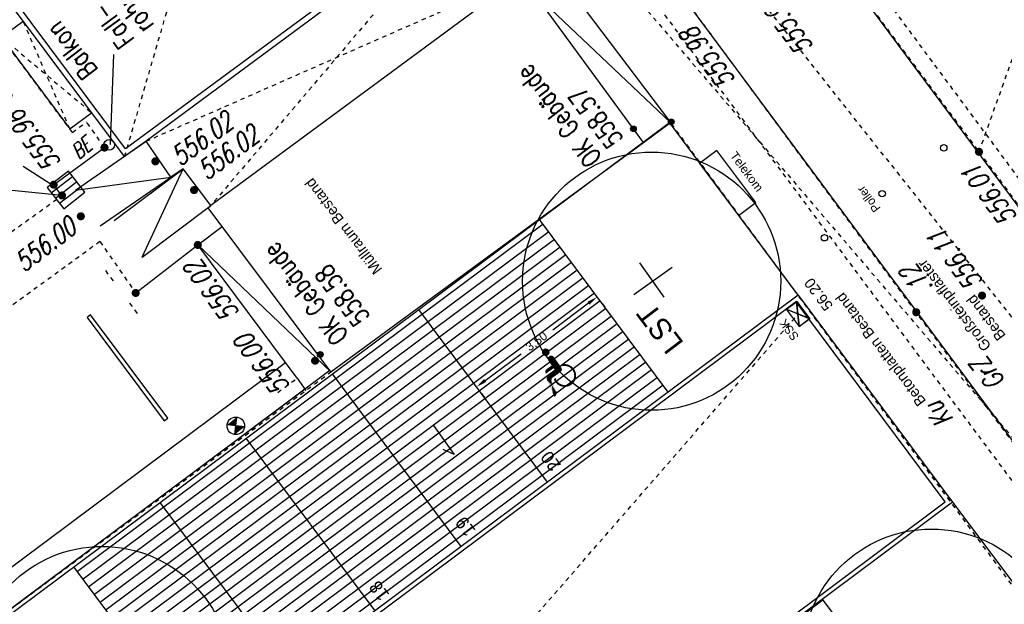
# Model space of a CAD drawing. Header units: metres. Extents: x 2 to 485, y 6 to 594.
# Tile 168 of 176: x 381 to 404, y 394 to 408. Entities that reach past the tile are written whole.
import ezdxf
from ezdxf.enums import TextEntityAlignment as Align

# ---------------------------------------------------------------- set-up
doc = ezdxf.new("R2010")
doc.units = ezdxf.units.M
doc.header["$LTSCALE"] = 0.0125
for name, pattern in [('237-14_Züricher Str._GL_3_RW_2014-11-28_bea$0$STRICHLINIE2', [9.525, 6.35, -3.175]), ('260241_A_bea$0$GESTRICHELT', [0.4, 0.2, -0.2]), ('260241_A_bea$0$GESTRICHELTX2', [0.7, 0.5, -0.2]), ('260241_A_bea$0$PUNKTIERT', [0.2, 0, -0.2]), ('AUSGEZOGEN', [1, 1, 0]), ('GESTRICHELT', [0.4, 0.2, -0.2]), ('PHANTOM2', [1.25, 0.625, -0.125, 0.125, -0.125, 0.125, -0.125]), ('Strichpunkt', [25.4, 12.7, -6.35, 0, -6.35])]:
    doc.linetypes.add(name, pattern=pattern)
for name, color, linetype in [('237-14_Züricher Str._GL_3_RW_2014-11-28_bea$0$_GRU_Regenwasser', 150, '237-14_Züricher Str._GL_3_RW_2014-11-28_bea$0$STRICHLINIE2'), ('237-14_Züricher Str._GL_3_RW_2014-11-28_bea$0$_GRU_Symbole', 51, 'Continuous'), ('260241_A_bea$0$B10_GEBAEUDE', 1, 'Continuous'), ('260241_A_bea$0$B13_GEB_ZUBEHOER', 12, 'Continuous'), ('260241_A_bea$0$B14_GEB_ZUB_GESTR', 12, 'Continuous'), ('260241_A_bea$0$B15_GEB_TXT', 12, 'Continuous'), ('260241_A_bea$0$B23_EINFASS', 5, 'Continuous'), ('260241_A_bea$0$B24_EINFASS_GESTR', 5, 'Continuous'), ('260241_A_bea$0$B25_EINFASS_GEPKT', 7, '260241_A_bea$0$PUNKTIERT'), ('260241_A_bea$0$B28_VEINFASS_TXT', 5, 'Continuous'), ('260241_A_bea$0$B34_ZUBEHOER_1', 6, 'Continuous'), ('260241_A_bea$0$B53_HAUPTHOEHEN', 4, 'Continuous'), ('260241_A_bea$0$B54_HOEHEN', 253, 'Continuous'), ('EVNPRMARY__', 193, 'AUSGEZOGEN'), ('f_baum', 3, 'Continuous'), ('f_einfassung', 51, 'Continuous'), ('f_entwässerung', 170, 'Continuous'), ('f_masze_100', 7, 'Continuous'), ('f_schraff', 251, 'Continuous'), ('f_sparten', 140, 'Continuous'), ('f_spiel', 2, 'Continuous'), ('f_text_100', 7, 'Continuous'), ('f_weg', 2, 'Continuous')]:
    doc.layers.add(name, color=color, linetype=linetype)
doc.styles.add('260241_A_bea$0$ROMANS', font='ROMANS')
doc.styles.add('Arial', font='arial.ttf')

# ---------------------------------------------------------------- blocks, each defined once
blk = doc.blocks.new('260241_A_bea$0$HOEHENPKT_ZENTR')
at = {"const_width": 0.75}
blk.add_lwpolyline([(-0.375, 0, 1), (0.375, 0, 1)], format="xyb", close=True, dxfattribs=at)
blk = doc.blocks.new('260241_A_bea$0$Hoehenpunkt_einfach')
at = {"lineweight": -2}
blk.add_hatch(color=256, dxfattribs=at).paths.add_polyline_path([(0, 0.105, -1), (0, -0.105, -1)], flags=0)
blk.add_circle((0, 0), 0.105, dxfattribs=at)

msp = doc.modelspace()

# ---------------------------------------------------------------- linework, layer by layer
at = {"color": 252}
for p, q in [((381.951, 404.035), (381.458, 403.651)), ((382.335, 403.542), (381.951, 404.035)), ((381.554, 403.528), (382.047, 403.912)), ((381.65, 403.404), (382.143, 403.788)), ((381.458, 403.651), (381.842, 403.158)), ((382.239, 403.665), (381.746, 403.281)), ((381.842, 403.158), (382.335, 403.542))]:
    msp.add_line(p, q, dxfattribs=at)
for p, q in [((385.82, 397.912), (385.866, 398.317)), ((386.046, 398.092), (385.64, 398.137))]:
    msp.add_line(p, q)
msp.add_circle((385.843, 398.114), 0.204)
msp.add_ellipse((382.9, 404.644), major_axis=(0.0884, 0.0884), ratio=1, start_param=5.497787, end_param=11.780972, dxfattribs=at)
for points in [[(385.866, 398.317), (385.843, 398.114), (385.64, 398.137)], [(386.046, 398.092), (385.843, 398.114), (385.82, 397.912)]]:
    msp.add_solid(points)
at = {"layer": '237-14_Züricher Str._GL_3_RW_2014-11-28_bea$0$_GRU_Regenwasser', "ltscale": 0.05}
msp.add_line((388.525, 388.78), (398.915, 400.714), dxfattribs=at)
at = {"layer": '237-14_Züricher Str._GL_3_RW_2014-11-28_bea$0$_GRU_Symbole'}
for p, q in [((398.944, 400.424), (398.886, 401.004)), ((398.645, 400.824), (399.185, 400.603))]:
    msp.add_line(p, q, dxfattribs=at)
msp.add_lwpolyline([(398.944, 400.424), (398.645, 400.824), (398.886, 401.004), (399.185, 400.603)], close=True, dxfattribs=at)
at = {"layer": '260241_A_bea$0$B10_GEBAEUDE', "color": 7, "linetype": 'Continuous'}
for p, q in [((383.282, 404.551), (335.447, 468.633)), ((391.733, 410.791), (383.282, 404.551)), ((388.055, 399.368), (395.321, 404.697))]:
    msp.add_line(p, q, dxfattribs=at)
at = {"layer": '260241_A_bea$0$B10_GEBAEUDE', "linetype": 'Continuous'}
msp.add_line((395.321, 404.697), (395.947, 405.166), dxfattribs=at)
at = {"layer": '260241_A_bea$0$B10_GEBAEUDE', "color": 7, "linetype": '260241_A_bea$0$GESTRICHELT'}
for p, q in [((406.484, 390.896), (395.947, 405.166)), ((378.507, 392.301), (388.055, 399.368))]:
    msp.add_line(p, q, dxfattribs=at)
at = {"layer": '260241_A_bea$0$B13_GEB_ZUBEHOER', "color": 7, "linetype": 'Continuous'}
for p, q in [((383.254, 404.371), (335.266, 468.659)), ((391.916, 410.764), (383.76, 404.73)), ((392.487, 408.568), (385.262, 403.233)), ((393.336, 408.616), (395.947, 405.166)), ((395.321, 404.697), (392.783, 408.164)), ((392.783, 408.164), (395.947, 405.166)), ((380.398, 407.146), (380.901, 407.522)), ((380.398, 407.146), (381.986, 405.014)), ((381.986, 405.014), (382.492, 405.392)), ((382.114, 403.594), (383.76, 404.73)), ((383.76, 404.73), (383.254, 404.371)), ((384.335, 403.897), (383.76, 404.73)), ((383.018, 402.89), (384.617, 404.091)), ((383.663, 402.031), (384.617, 404.091)), ((384.617, 404.091), (384.335, 403.897)), ((385.262, 403.233), (384.617, 404.091)), ((382.114, 403.594), (384.335, 403.897)), ((382.689, 402.761), (384.335, 403.897)), ((383.663, 402.031), (385.262, 403.233)), ((385.198, 403.185), (385.262, 403.233)), ((388.055, 399.368), (385.198, 403.185)), ((384.96, 402.318), (385.528, 402.744)), ((387.266, 399.22), (384.96, 402.318)), ((384.96, 402.318), (388.055, 399.368))]:
    msp.add_line(p, q, dxfattribs=at)
at = {"layer": '260241_A_bea$0$B13_GEB_ZUBEHOER', "color": 252, "linetype": 'Continuous'}
msp.add_line((387.266, 399.22), (387.474, 398.939), dxfattribs=at)
at = {"layer": '260241_A_bea$0$B14_GEB_ZUB_GESTR', "color": 7, "linetype": '260241_A_bea$0$GESTRICHELTX2'}
for p, q in [((385.122, 410.8), (383.254, 404.371)), ((381.986, 405.014), (380.901, 407.522)), ((380.398, 407.146), (382.492, 405.392))]:
    msp.add_line(p, q, dxfattribs=at)
at = {"layer": '260241_A_bea$0$B14_GEB_ZUB_GESTR', "color": 7, "linetype": '260241_A_bea$0$GESTRICHELT'}
for p, q in [((391.235, 410.261), (385.262, 403.233)), ((383.76, 404.73), (392.487, 408.568))]:
    msp.add_line(p, q, dxfattribs=at)
at = {"layer": '260241_A_bea$0$B23_EINFASS', "color": 252, "linetype": 'Continuous'}
for p, q in [((381.609, 403.718), (382.791, 404.582)), ((381.803, 403.469), (381.609, 403.718)), ((383.517, 401.203), (384.96, 402.318))]:
    msp.add_line(p, q, dxfattribs=at)
at = {"layer": '260241_A_bea$0$B24_EINFASS_GESTR', "color": 252, "linetype": '260241_A_bea$0$GESTRICHELT'}
for p, q in [((399.312, 409.573), (403.117, 404.483)), ((401.658, 400.755), (396.518, 407.716)), ((403.117, 404.483), (409.535, 395.762)), ((407.875, 392.392), (401.658, 400.755))]:
    msp.add_line(p, q, dxfattribs=at)
at = {"layer": '260241_A_bea$0$B25_EINFASS_GEPKT', "color": 7, "linetype": '260241_A_bea$0$PUNKTIERT', "ltscale": 0.5}
for p, q in [((403.117, 404.483), (404.929, 409.523)), ((382.045, 404.934), (380.338, 407.226)), ((382.045, 404.934), (382.375, 405.18)), ((382.791, 404.582), (382.375, 405.18)), ((371.376, 395.964), (381.803, 403.469)), ((382.685, 402.397), (374.006, 396.085)), ((382.685, 402.397), (383.517, 401.203)), ((382.998, 401.481), (382.76, 401.802)), ((383.559, 400.727), (383.322, 401.048)), ((386.818, 398.891), (387.266, 399.22))]:
    msp.add_line(p, q, dxfattribs=at)
at = {"layer": '260241_A_bea$0$B34_ZUBEHOER_1', "color": 252, "linetype": 'Continuous'}
msp.add_line((382.931, 404.654), (383.01, 406.741), dxfattribs=at)
at = {"layer": '260241_A_bea$0$B53_HAUPTHOEHEN', "color": 252, "linetype": 'Continuous'}
for p, q in [((381.552, 403.724), (380.9, 404.145)), ((381.802, 403.469), (380.323, 403.616))]:
    msp.add_line(p, q, dxfattribs=at)
at = {"layer": 'EVNPRMARY__', "color": 252}
for p, q in [((393.269, 399.4), (393.408, 399.472)), ((393.269, 399.4), (393.39, 399.364)), ((393.178, 399.192), (393.077, 399.177)), ((393.186, 399.219), (393.107, 399.284)), ((393.292, 398.902), (393.211, 398.867))]:
    msp.add_line(p, q, dxfattribs=at)
for points in [[(393.047, 399.825), (392.959, 399.828), (393.046, 399.825), (392.964, 399.853)], [(393.048, 399.826), (392.964, 399.798), (393.047, 399.825), (392.959, 399.828)], [(393.046, 399.825), (392.964, 399.853), (393.047, 399.825), (392.976, 399.877)], [(393.048, 399.825), (392.977, 399.771), (393.048, 399.826), (392.964, 399.798)], [(393.047, 399.825), (392.976, 399.877), (393.045, 399.826), (392.991, 399.893)], [(393.047, 399.825), (392.999, 399.752), (393.048, 399.825), (392.977, 399.771)], [(393.045, 399.826), (392.991, 399.893), (393.046, 399.826), (393.014, 399.907)], [(393.048, 399.826), (393.033, 399.738), (393.047, 399.825), (392.999, 399.752)], [(393.046, 399.826), (393.014, 399.907), (393.046, 399.826), (393.034, 399.912)], [(393.049, 399.827), (393.071, 399.74), (393.048, 399.826), (393.033, 399.738)], [(393.046, 399.826), (393.034, 399.912), (393.045, 399.826), (393.05, 399.913)], [(393.045, 399.826), (393.05, 399.913), (393.046, 399.824), (393.075, 399.909)], [(393.072, 399.91), (393.086, 399.904), (393.047, 399.825), (393.104, 399.893)], [(393.047, 399.825), (393.047, 399.825), (393.072, 399.91), (393.086, 399.904)], [(393.047, 399.825), (393.104, 399.893), (393.049, 399.827), (393.123, 399.871)], [(393.049, 399.826), (393.132, 399.849), (393.047, 399.825), (393.136, 399.822)], [(393.047, 399.825), (393.136, 399.822), (393.048, 399.826), (393.131, 399.795)], [(393.048, 399.826), (393.095, 399.75), (393.049, 399.827), (393.071, 399.74)], [(393.048, 399.826), (393.131, 399.795), (393.048, 399.826), (393.121, 399.776)], [(393.048, 399.826), (393.121, 399.776), (393.048, 399.826), (393.095, 399.75)], [(393.049, 399.827), (393.123, 399.871), (393.049, 399.826), (393.132, 399.849)], [(393.095, 399.664), (393.136, 399.644), (393.098, 399.694), (393.148, 399.653)], [(393.1, 399.642), (393.127, 399.637), (393.095, 399.664), (393.136, 399.644)], [(393.098, 399.694), (393.148, 399.653), (393.108, 399.713), (393.159, 399.661)], [(393.11, 399.624), (393.11, 399.624), (393.1, 399.642), (393.127, 399.637)], [(393.108, 399.713), (393.159, 399.661), (393.125, 399.732), (393.175, 399.672)], [(393.279, 399.534), (393.109, 399.625), (393.279, 399.534), (393.235, 399.715)], [(393.279, 399.534), (393.186, 399.517), (393.279, 399.534), (393.109, 399.625)], [(393.279, 399.534), (393.109, 399.625), (393.279, 399.534), (393.109, 399.625)], [(393.125, 399.732), (393.175, 399.672), (393.143, 399.742), (393.187, 399.68)], [(393.143, 399.742), (393.187, 399.68), (393.166, 399.747), (393.2, 399.69)], [(393.166, 399.747), (393.2, 399.69), (393.191, 399.745), (393.212, 399.699)], [(393.191, 399.745), (393.212, 399.699), (393.21, 399.737), (393.222, 399.706)], [(393.225, 399.726), (393.22, 399.704), (393.234, 399.716), (393.209, 399.697)], [(393.234, 399.716), (393.209, 399.697), (393.235, 399.712), (393.217, 399.703)], [(393.21, 399.737), (393.222, 399.706), (393.225, 399.726), (393.22, 399.704)], [(393.279, 399.534), (393.235, 399.715), (393.408, 399.472)], [(393.037, 399.377), (393.059, 399.374), (393.04, 399.391), (393.061, 399.387)], [(393.037, 399.364), (393.057, 399.362), (393.037, 399.377), (393.059, 399.374)], [(393.04, 399.35), (393.055, 399.347), (393.037, 399.364), (393.057, 399.362)], [(393.04, 399.391), (393.061, 399.387), (393.044, 399.403), (393.063, 399.398)], [(393.044, 399.403), (393.063, 399.398), (393.05, 399.415), (393.065, 399.411)], [(393.05, 399.415), (393.065, 399.411), (393.057, 399.423), (393.066, 399.412)], [(393.279, 399.534), (393.231, 399.454), (393.279, 399.534), (393.051, 399.326)], [(393.279, 399.534), (393.051, 399.326), (393.279, 399.534), (393.051, 399.326)], [(393.279, 399.534), (393.051, 399.326), (393.279, 399.534), (393.069, 399.434)], [(393.057, 399.423), (393.066, 399.412), (393.063, 399.429), (393.065, 399.413)], [(393.063, 399.429), (393.065, 399.413), (393.069, 399.433), (393.065, 399.408)], [(393.279, 399.534), (393.069, 399.434), (393.279, 399.534), (393.069, 399.434)], [(393.279, 399.534), (393.069, 399.434), (393.279, 399.534), (393.186, 399.517)], [(393.234, 399.316), (393.107, 399.284), (393.234, 399.316), (393.269, 399.4)], [(393.279, 399.534), (393.186, 399.517), (393.279, 399.534), (393.186, 399.517)], [(393.234, 399.316), (393.39, 399.364), (393.234, 399.316), (393.186, 399.219)], [(393.279, 399.534), (393.269, 399.4), (393.279, 399.534), (393.231, 399.454)], [(393.279, 399.534), (393.231, 399.454), (393.279, 399.534), (393.231, 399.454)], [(393.234, 399.316), (393.269, 399.4), (393.234, 399.316), (393.269, 399.4)], [(393.234, 399.316), (393.269, 399.4), (393.234, 399.316), (393.39, 399.364)], [(393.234, 399.316), (393.39, 399.364), (393.234, 399.316), (393.39, 399.364)], [(393.279, 399.534), (393.408, 399.472), (393.279, 399.534), (393.269, 399.4)], [(393.279, 399.534), (393.269, 399.4), (393.279, 399.534), (393.269, 399.4)], [(393.27, 399.4), (393.42, 399.445), (393.269, 399.401), (393.422, 399.43)], [(393.269, 399.401), (393.422, 399.43), (393.27, 399.4), (393.421, 399.414)], [(393.27, 399.401), (393.416, 399.397), (393.269, 399.401), (393.409, 399.383)], [(393.269, 399.401), (393.409, 399.383), (393.27, 399.401), (393.391, 399.365)], [(393.27, 399.4), (393.27, 399.4), (393.408, 399.472), (393.415, 399.46)], [(393.408, 399.472), (393.415, 399.46), (393.27, 399.4), (393.42, 399.445)], [(393.27, 399.4), (393.421, 399.414), (393.27, 399.401), (393.416, 399.397)], [(393.408, 399.472), (393.408, 399.472), (393.279, 399.534), (393.408, 399.472)], [(393.414, 399.539), (393.442, 399.501), (393.443, 399.546), (393.454, 399.503)], [(393.443, 399.546), (393.454, 399.503), (393.473, 399.549), (393.474, 399.505)], [(393.473, 399.549), (393.474, 399.505), (393.508, 399.549), (393.499, 399.505)], [(393.508, 399.549), (393.499, 399.505), (393.538, 399.545), (393.527, 399.502)], [(393.538, 399.545), (393.527, 399.502), (393.574, 399.535), (393.563, 399.492)], [(393.574, 399.535), (393.563, 399.492), (393.605, 399.522), (393.584, 399.483)], [(393.605, 399.522), (393.584, 399.483), (393.63, 399.508), (393.607, 399.471)], [(393.63, 399.508), (393.607, 399.471), (393.653, 399.492), (393.631, 399.452)], [(393.653, 399.492), (393.631, 399.452), (393.679, 399.468), (393.65, 399.434)], [(393.679, 399.468), (393.65, 399.434), (393.702, 399.44), (393.666, 399.415)], [(393.702, 399.44), (393.666, 399.415), (393.721, 399.41), (393.683, 399.387)], [(393.721, 399.41), (393.683, 399.387), (393.732, 399.388), (393.693, 399.367)], [(393.732, 399.388), (393.693, 399.367), (393.742, 399.357), (393.701, 399.341)], [(393.051, 399.326), (393.051, 399.326), (393.04, 399.35), (393.055, 399.347)], [(393.072, 399.231), (393.177, 399.203), (393.07, 399.218), (393.177, 399.2)], [(393.07, 399.218), (393.177, 399.2), (393.071, 399.199), (393.177, 399.196)], [(393.071, 399.199), (393.177, 399.196), (393.077, 399.177), (393.178, 399.192)], [(393.076, 399.245), (393.177, 399.205), (393.072, 399.231), (393.177, 399.203)], [(393.086, 399.263), (393.178, 399.208), (393.076, 399.245), (393.177, 399.205)], [(393.187, 399.062), (393.077, 399.177), (393.178, 399.192)], [(393.187, 399.062), (393.211, 398.867), (393.187, 399.062), (393.077, 399.177)], [(393.093, 399.272), (393.181, 399.214), (393.086, 399.263), (393.178, 399.208)], [(393.106, 399.284), (393.186, 399.218), (393.093, 399.272), (393.181, 399.214)], [(393.107, 399.284), (393.107, 399.284), (393.234, 399.316), (393.107, 399.284)], [(393.234, 399.316), (393.186, 399.219), (393.107, 399.284)], [(393.187, 399.062), (393.178, 399.192), (393.187, 399.062), (393.292, 398.902)], [(393.178, 399.192), (393.178, 399.192), (393.187, 399.062), (393.178, 399.192)], [(393.249, 399.17), (393.287, 399.192), (393.237, 399.201), (393.275, 399.227)], [(393.263, 399.144), (393.299, 399.17), (393.249, 399.17), (393.287, 399.192)], [(393.282, 399.117), (393.315, 399.146), (393.263, 399.144), (393.299, 399.17)], [(393.302, 399.096), (393.33, 399.13), (393.282, 399.117), (393.315, 399.146)], [(393.704, 399.131), (393.662, 399.149), (393.679, 399.101), (393.644, 399.129)], [(393.721, 399.16), (393.682, 399.179), (393.704, 399.131), (393.662, 399.149)], [(393.736, 399.193), (393.694, 399.207), (393.721, 399.16), (393.682, 399.179)], [(393.746, 399.225), (393.701, 399.227), (393.736, 399.193), (393.694, 399.207)], [(393.742, 399.357), (393.701, 399.341), (393.75, 399.323), (393.706, 399.315)], [(393.751, 399.258), (393.708, 399.265), (393.746, 399.225), (393.701, 399.227)], [(393.75, 399.323), (393.706, 399.315), (393.753, 399.29), (393.708, 399.284)], [(393.753, 399.29), (393.708, 399.284), (393.751, 399.258), (393.708, 399.265)], [(393.187, 399.062), (393.292, 398.902), (393.187, 399.062), (393.211, 398.867)], [(393.187, 399.062), (393.292, 398.902), (393.187, 399.062), (393.292, 398.902)], [(393.324, 399.076), (393.346, 399.115), (393.302, 399.096), (393.33, 399.13)], [(393.353, 399.056), (393.375, 399.095), (393.324, 399.076), (393.346, 399.115)], [(393.386, 399.04), (393.405, 399.08), (393.353, 399.056), (393.375, 399.095)], [(393.42, 399.029), (393.426, 399.073), (393.386, 399.04), (393.405, 399.08)], [(393.452, 399.022), (393.452, 399.067), (393.42, 399.029), (393.426, 399.073)], [(393.486, 399.02), (393.489, 399.064), (393.452, 399.022), (393.452, 399.067)], [(393.521, 399.022), (393.518, 399.066), (393.486, 399.02), (393.489, 399.064)], [(393.558, 399.029), (393.548, 399.072), (393.521, 399.022), (393.518, 399.066)], [(393.589, 399.04), (393.575, 399.082), (393.558, 399.029), (393.548, 399.072)], [(393.62, 399.055), (393.597, 399.093), (393.589, 399.04), (393.575, 399.082)], [(393.647, 399.073), (393.621, 399.109), (393.62, 399.055), (393.597, 399.093)], [(393.679, 399.101), (393.644, 399.129), (393.647, 399.073), (393.621, 399.109)], [(393.212, 398.866), (393.257, 398.795), (393.211, 398.867), (393.245, 398.789)], [(393.212, 398.866), (393.212, 398.867), (393.292, 398.901), (393.295, 398.892)], [(393.292, 398.901), (393.295, 398.892), (393.212, 398.867), (393.297, 398.883)], [(393.212, 398.867), (393.297, 398.883), (393.212, 398.867), (393.298, 398.872)], [(393.212, 398.867), (393.298, 398.872), (393.212, 398.866), (393.297, 398.857)], [(393.212, 398.867), (393.29, 398.832), (393.212, 398.866), (393.284, 398.821)], [(393.212, 398.866), (393.295, 398.845), (393.212, 398.867), (393.29, 398.832)], [(393.212, 398.866), (393.284, 398.821), (393.212, 398.866), (393.276, 398.811)], [(393.212, 398.866), (393.276, 398.811), (393.212, 398.866), (393.267, 398.802)], [(393.212, 398.866), (393.267, 398.802), (393.212, 398.866), (393.257, 398.795)], [(393.212, 398.866), (393.297, 398.857), (393.212, 398.866), (393.295, 398.845)]]:
    msp.add_solid(points, dxfattribs=at)
at = {"layer": 'f_baum', "ltscale": 0.5}
for p, q in [((395.799, 401.104), (395.233, 401.903)), ((395.093, 401.17), (395.988, 401.803))]:
    msp.add_line(p, q, dxfattribs=at)
at = {"layer": 'f_baum'}
for p, q in [((387.001, 399.581), (369.453, 386.494)), ((387.455, 398.966), (369.909, 385.883))]:
    msp.add_line(p, q, dxfattribs=at)
at = {"layer": 'f_baum', "ltscale": 0.5}
for centre in [(395.508, 401.476), (402.015, 392.717), (382.733, 392.311)]:
    msp.add_circle(centre, 3, dxfattribs=at)
at = {"layer": 'f_einfassung'}
for p, q in [((398.867, 400.995), (373.107, 381.781)), ((402.335, 396.345), (398.867, 400.995)), ((388.032, 399.399), (369.909, 385.883)), ((376.575, 377.132), (402.335, 396.345))]:
    msp.add_line(p, q, dxfattribs=at)
at = {"layer": 'f_entwässerung', "color": 170}
for p, q in [((398.877, 401.007), (398.637, 400.828)), ((399.176, 400.607), (398.877, 401.007)), ((398.936, 400.427), (398.877, 401.007)), ((398.637, 400.828), (398.936, 400.427)), ((399.176, 400.607), (398.637, 400.828)), ((398.936, 400.427), (399.176, 400.607))]:
    msp.add_line(p, q, dxfattribs=at)
at = {"layer": 'f_masze_100', "linetype": 'Continuous'}
for p, q in [((394.043, 400.963), (393.209, 400.341)), ((394.363, 400.952), (394.423, 400.872)), ((391.639, 399.169), (392.473, 399.791)), ((391.558, 398.859), (391.618, 398.779))]:
    msp.add_line(p, q, dxfattribs=at)
for points in [[(394.018, 400.997), (394.068, 400.93), (394.243, 401.113)], [(391.614, 399.202), (391.664, 399.135), (391.438, 399.019)]]:
    msp.add_solid(points, dxfattribs=at)
at = {"layer": 'f_schraff', "linetype": 'Continuous'}
for p, q in [((392.984, 402.801), (382.164, 394.728)), ((393.117, 402.623), (382.297, 394.55)), ((393.25, 402.445), (382.43, 394.372)), ((393.383, 402.267), (382.562, 394.193)), ((393.515, 402.088), (382.695, 394.015)), ((393.648, 401.91), (382.828, 393.837)), ((393.781, 401.732), (382.961, 393.659)), ((393.914, 401.554), (383.094, 393.481)), ((394.047, 401.376), (383.227, 393.303)), ((394.18, 401.198), (383.36, 393.124)), ((394.313, 401.019), (383.493, 392.946)), ((394.445, 400.841), (383.625, 392.768)), ((394.578, 400.663), (383.758, 392.59)), ((394.711, 400.485), (383.891, 392.412)), ((394.844, 400.307), (384.024, 392.234)), ((394.977, 400.129), (384.157, 392.055)), ((395.11, 399.95), (384.29, 391.877)), ((395.243, 399.772), (384.423, 391.699)), ((395.376, 399.594), (384.555, 391.521)), ((395.508, 399.416), (384.688, 391.343)), ((395.641, 399.238), (384.821, 391.165)), ((395.774, 399.06), (384.954, 390.987)), ((399.486, 394.065), (392.682, 388.988))]:
    msp.add_line(p, q, dxfattribs=at)
at = {"layer": 'f_sparten', "linetype": 'GESTRICHELT'}
for p, q in [((386.608, 427.387), (409.5, 396.492)), ((411.208, 391.393), (393.415, 413.859))]:
    msp.add_line(p, q, dxfattribs=at)
at = {"layer": 'f_sparten', "linetype": 'Strichpunkt', "ltscale": 0.002}
msp.add_line((408.071, 391.229), (389.35, 416.341), dxfattribs=at)
at = {"layer": 'f_sparten', "linetype": 'PHANTOM2'}
msp.add_line((392.301, 411.399), (408.921, 391.974), dxfattribs=at)
at = {"layer": 'f_spiel'}
for p, q in [((382.468, 400.696), (382.387, 400.636)), ((382.387, 400.636), (384.181, 398.231)), ((384.262, 398.291), (382.468, 400.696)), ((384.181, 398.231), (384.262, 398.291))]:
    msp.add_line(p, q, dxfattribs=at)
at = {"layer": 'f_text_100'}
for p, q in [((390.44, 398.125), (390.92, 397.451)), ((390.92, 397.451), (390.661, 397.567))]:
    msp.add_line(p, q, dxfattribs=at)
at = {"layer": 'f_weg'}
for p, q in [((393.719, 411.478), (408.539, 391.5)), ((410.778, 394.115), (399.312, 409.573)), ((395.921, 405.157), (370.058, 385.87)), ((395.921, 405.157), (398.91, 401.154)), ((397.021, 404.514), (396.621, 404.214)), ((397.929, 403.304), (397.021, 404.514)), ((396.621, 404.214), (397.529, 403.004)), ((397.529, 403.004), (397.929, 403.304)), ((395.892, 398.901), (392.904, 402.908)), ((398.911, 401.153), (373.048, 381.861)), ((398.911, 401.153), (402.504, 396.343)), ((393.088, 396.807), (390.095, 400.82)), ((391.084, 395.312), (388.091, 399.326)), ((389.08, 393.817), (386.087, 397.831)), ((402.504, 396.343), (376.635, 377.051)), ((387.076, 392.323), (384.083, 396.336)), ((402.503, 396.344), (407.379, 389.816)), ((385.071, 390.829), (382.082, 394.837)), ((402.47, 390.081), (399.481, 394.089))]:
    msp.add_line(p, q, dxfattribs=at)
for centre in [(402.298, 404.577), (400.868, 403.51), (399.524, 402.486)]:
    msp.add_circle(centre, 0.075, dxfattribs=at)

# ---------------------------------------------------------------- block references
at = {"layer": '260241_A_bea$0$B54_HOEHEN', "color": 252, "xscale": 0.625, "yscale": 0.625, "zscale": 0.625}
for p in [(395.964, 405.179), (395.086, 405.017), (387.806, 399.773)]:
    msp.add_blockref('260241_A_bea$0$Hoehenpunkt_einfach', p, dxfattribs=at)
at = {"layer": '260241_A_bea$0$B54_HOEHEN', "color": 252, "xscale": 0.1249999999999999, "yscale": 0.1249999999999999, "rotation": 358.199999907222}
for p in [(382.791, 404.582), (403.117, 404.483), (381.609, 403.718), (381.803, 403.469), (384.96, 402.318), (383.517, 401.203), (401.658, 400.755)]:
    msp.add_blockref('260241_A_bea$0$HOEHENPKT_ZENTR', p, dxfattribs=at)
at = {"layer": '260241_A_bea$0$B54_HOEHEN', "color": 252, "xscale": 0.125, "yscale": 0.125}
for p in [(383.974, 404.261), (384.873, 403.593), (382.241, 402.984), (403.189, 401.142), (387.686, 399.628)]:
    msp.add_blockref('260241_A_bea$0$HOEHENPKT_ZENTR', p, dxfattribs=at)

# ---------------------------------------------------------------- texts
at = {"layer": '260241_A_bea$0$B15_GEB_TXT', "color": 7, "style": '260241_A_bea$0$ROMANS', "width": 0.75}
for s, p in [('Balkon', (382.654, 406.381)), ('OK Gebäude', (394.37, 404.35)), ('558.57', (394.867, 404.784)), ('OK Gebäude', (388.483, 400.217)), ('558.58', (388.979, 400.651))]:
    msp.add_text(s, height=0.45, rotation=127.6009, dxfattribs=at).set_placement(p)
at = {"layer": '260241_A_bea$0$B28_VEINFASS_TXT', "color": 252, "style": '260241_A_bea$0$ROMANS', "oblique": 15, "width": 0.75}
for s, height, rotation, p in [('BE', 0.35, 39.3247, (382.366, 404.432)), ('GrZ', 0.45, 128.1365, (403.506, 399.46)), ('Ku', 0.45, 126.7544, (402.364, 398.507))]:
    msp.add_text(s, height=height, rotation=rotation, dxfattribs=at).set_placement(p, align=Align.CENTER)
at = {"layer": '260241_A_bea$0$B34_ZUBEHOER_1', "color": 252, "style": '260241_A_bea$0$ROMANS', "width": 0.75}
for s, p in [('rohr', (383.961, 407.423)), ('Fall-', (383.508, 407.09))]:
    msp.add_text(s, height=0.45, rotation=126.3144, dxfattribs=at).set_placement(p)
at = {"layer": '260241_A_bea$0$B53_HAUPTHOEHEN', "color": 252, "style": '260241_A_bea$0$ROMANS', "oblique": 15, "width": 0.75}
for s, rotation, p in [('555.95', 126.6418, (398.152, 408.076)), ('555.98', 126.6269, (396.339, 407.301)), ('556.01', 126.6269, (402.893, 404.113)), ('556.00', 37.2351, (382.046, 402.812))]:
    msp.add_text(s, height=0.45, rotation=rotation, dxfattribs=at).set_placement(p, align=Align.MIDDLE_RIGHT)
for s, p in [('555.96 Gully', (381.62, 404.098)), ('556.11', (403.046, 401.334))]:
    msp.add_text(s, height=0.45, rotation=126.6418, dxfattribs=at).set_placement(p, align=Align.MIDDLE_LEFT)
for s, rotation, p in [('556.02', 36.2525, (384.281, 404.494)), ('556.00', 126.6418, (386.758, 398.76))]:
    msp.add_text(s, height=0.45, rotation=rotation, dxfattribs=at).set_placement(p, align=Align.TOP_LEFT)
msp.add_text('556.02', height=0.45, rotation=37.1338, dxfattribs=at).set_placement((385.17, 403.805))
msp.add_text('556.02', height=0.45, rotation=126.3144, dxfattribs=at).set_placement((385.001, 402.021), align=Align.RIGHT)
at = {"layer": '260241_A_bea$0$B54_HOEHEN', "color": 252, "style": '260241_A_bea$0$ROMANS', "oblique": 15, "width": 0.75}
msp.add_text('.12', height=0.45, rotation=126.6269, dxfattribs=at).set_placement((401.449, 401.782), align=Align.MIDDLE_RIGHT)
at = {"layer": 'f_entwässerung', "color": 170}
msp.add_text('SSK', height=0.2, rotation=126.7276, dxfattribs=at).set_placement((398.944, 400.192))
at = {"layer": 'f_masze_100', "linetype": 'Continuous', "insert": (392.841, 400.066), "char_height": 0.2, "attachment_point": 5, "rotation": 36.7352, "style": 'Arial'}
msp.add_mtext('\\A1;3,50', dxfattribs=at)
at = {"layer": 'f_sparten', "style": 'Arial'}
msp.add_text('Telekom', height=0.2, rotation=306.7715, dxfattribs=at).set_placement((397.319, 404.393))
at = {"layer": 'f_text_100'}
for s, height, rotation, p in [('Müllraum Bestand', 0.25, 127.224, (389.257, 401.754)), ('Poller', 0.2, 127.224, (400.84, 403.174)), ('Großsteinpflaster', 0.25, 127.224, (403.415, 399.968)), ('56.20', 0.25, 126.7276, (399.738, 400.907)), ('Betonplatten Bestand', 0.25, 127.224, (401.898, 398.691)), ('Bestand', 0.25, 127.224, (403.751, 400.214)), ('LST', 0.5, 127.224, (396.273, 400.037)), ('20', 0.3, 127.224, (393.416, 397.206)), ('19', 0.3, 127.224, (391.432, 395.685)), ('18', 0.3, 127.224, (389.428, 394.19))]:
    msp.add_text(s, height=height, rotation=rotation, dxfattribs=at).set_placement(p)

doc.saveas('drawing.dxf')
